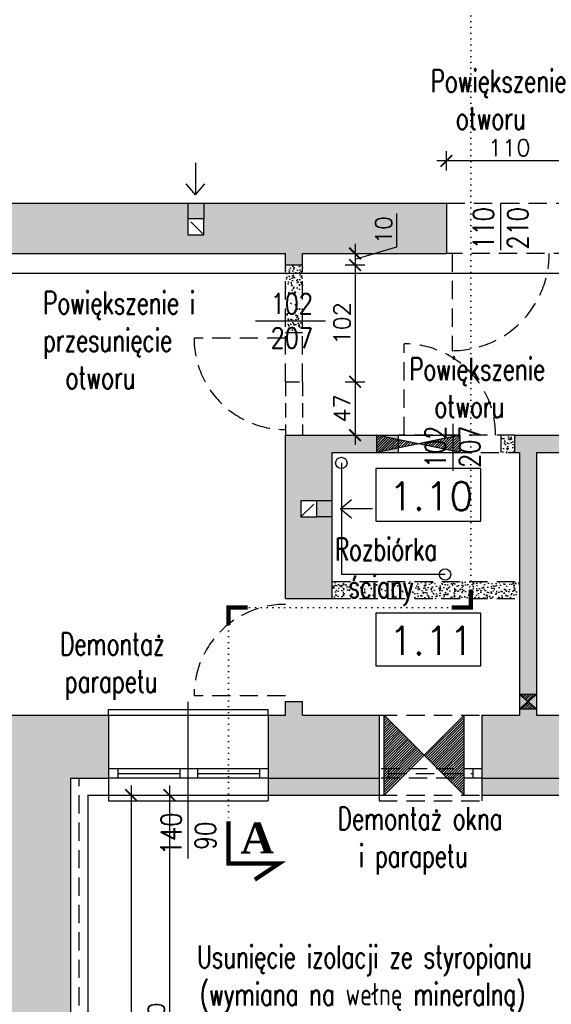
# Model space of a CAD drawing. Header units: millimetres. Extents: x 31969 to 285678, y -69766 to -1123.
# Tile 16 of 102: x 141753 to 142219, y -14118 to -13256. Entities that reach past the tile are written whole.
import ezdxf
from ezdxf.lldxf.tags import DXFTag

# ---------------------------------------------------------------- set-up
doc = ezdxf.new("R2010")
doc.units = ezdxf.units.MM
for name, pattern in [('DOT', [0.25, 0, -0.25]), ('HIDDEN', [0.375, 0.25, -0.125]), ('KRE_16_8', [24, 16, -8])]:
    doc.linetypes.add(name, pattern=pattern)
for name, color, linetype in [('a- wentylacja Łukasza 2', 118, 'Continuous'), ('a-izolacja 1', 3, 'Continuous'), ('a-opis 1', 3, 'Continuous'), ('a-opis 2', 1, 'Continuous'), ('a-opis 3', 15, 'Continuous'), ('a-opis stolarki 1', 3, 'Continuous'), ('a-przekrój 1', 3, 'Continuous'), ('a-stolarka okienna', 3, 'Continuous'), ('a-szkło', 4, 'Continuous'), ('a-szraf', 252, 'Continuous'), ('a-wentylacja', 3, 'Continuous'), ('a-wyburzenia i rozbiórki', 152, 'KRE_16_8'), ('a-wymiary', 11, 'Continuous'), ('a-ściany istniejące murowane', 6, 'Continuous'), ('a-ściany nośne projektowane', 7, 'Continuous')]:
    doc.layers.add(name, color=color, linetype=linetype)
doc.styles.add('MAREK', font='simplex.shx')
doc.styles.add('RS01507', font='romans.shx', dxfattribs={"width": 0.7, "height": 0.15})
doc.styles.add('STYLE2', font='timesbd.ttf')
doc.styles.add('WYMIAR', font='romans.shx', dxfattribs={"width": 0.8})
tags = doc.linetypes.add('DASHED', pattern=[0.75, 0.5, -0.25]).pattern_tags.tags
tags[6:7] = [DXFTag(74, 4), DXFTag(75, 0), DXFTag(340, '0'), DXFTag(46, 1.0), DXFTag(50, 0.0), DXFTag(44, 0.0), DXFTag(45, 0.0)]
tags[4:5] = [DXFTag(74, 4), DXFTag(75, 0), DXFTag(340, '0'), DXFTag(46, 1.0), DXFTag(50, 0.0), DXFTag(44, 0.0), DXFTag(45, 0.0)]
doc.dimstyles.new('MAREK', dxfattribs={"dimscale": 0.85, "dimtxt": 17, "dimasz": 12, "dimexe": 10, "dimexo": 0.625, "dimgap": 5, "dimtad": 1, "dimdec": 1, "dimdsep": 46, "dimtxsty": 'MAREK', "dimblk1": 'ARCHTICK', "dimblk2": 'ARCHTICK', "dimsah": 1, "dimcen": 2.5, "dimdle": 10, "dimadec": 0, "dimazin": 0, "dimtfac": 1, "dimtdec": 1, "dimtmove": 1, "dimatfit": 3, "dimldrblk": 'ARCHTICK', "dimfxl": 0, "dimtolj": 1, "dimtzin": 0, "dimarcsym": 0})
pattern_1 = [(50, (0, 82.701), (9.10923345, -0.79695428), [0.9525, -10.4775]), (355, (0, 82.701), (-1.7621711, 9.55284226), [0.762, -8.3820292]), (100.451445, (0.759, 82.635), (7.34706235, 8.7558876), [0.80950044, -8.90451223]), (46.1842, (0, 85.241), (13.55395204, -2.1021164), [1.42875, -15.71625]), (96.635558, (1.13, 85.066), (11.8702067, 12.3713062), [1.2142512, -13.3567804]), (351.184151, (0, 85.241), (11.8702067, 12.3713062), [1.1429984, -12.5729866]), (21, (1.27, 84.606), (7.58071956, -5.1132599), [0.9525, -10.4775]), (326, (1.27, 84.606), (3.0901014, 9.2093983), [0.762, -8.382]), (71.451445, (1.902, 84.18), (10.67082096, 4.09613844), [0.80950044, -8.9044969]), (37.5, (0, 82.7014), (0.15443016, 4.22775194), [0, -8.2804, 0, -8.509, 0, -8.41375]), (7.5, (0, 82.7014), (3.34098313, 5.00902874), [0, -4.8514, 0, -8.0899, 0, -3.20675]), (327.5, (-2.832, 82.7014), (6.77952976, -0.2864372), [0, -3.175, 0, -9.906, 0, -13.1445]), (317.5, (-4.102, 82.7014), (7.40645907, 1.27132455), [0, -4.1275, 0, -6.5786, 0, -9.3345])]
pattern_2 = [(45, (0, -3259.5307), (-1.122532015, 1.122532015), [])]

# ---------------------------------------------------------------- blocks, each defined once
blk = doc.blocks.new('_ARCHTICK')
at = {"color": 0, "linetype": 'ByBlock', "const_width": 0.15}
blk.add_lwpolyline([(-0.5, -0.5), (0.5, 0.5)], dxfattribs=at)
blk = doc.blocks.new('*D44')
at = {"layer": 'a-wymiary', "color": 0, "lineweight": -2, "ltscale": 100}
for p, q in [((141851.02, -13926.13), (141851.02, -14413.13)), ((141842.52, -13934.63), (141859.52, -13934.63)), ((141842.52, -14404.63), (141859.52, -14404.63))]:
    blk.add_line(p, q, dxfattribs=at)
at = {"layer": 'DEFPOINTS', "color": 0, "ltscale": 100}
for p in [(141813.07, -13934.63), (141813.07, -14404.63), (141851.02, -14404.63)]:
    blk.add_point(p, dxfattribs=at)
at = {"layer": 'a-wymiary', "color": 0, "lineweight": -2, "ltscale": 100, "xscale": 10.2, "yscale": 10.2, "zscale": 10.2}
for p, rotation in [((141851.02, -13934.63), 90), ((141851.02, -14404.63), 270)]:
    blk.add_blockref('_ARCHTICK', p, dxfattribs=dict(at, rotation=rotation))
at = {"layer": 'a-wymiary', "color": 0, "ltscale": 100, "insert": (141839.54, -14169.63), "char_height": 14.45, "attachment_point": 5, "rotation": 90, "style": 'MAREK'}
blk.add_mtext('\\A1;470', dxfattribs=at)
blk = doc.blocks.new('*D48')
at = {"layer": 'a-wymiary', "color": 0, "lineweight": -2, "ltscale": 100}
for p, q in [((142127.07, -13388.05), (142127.07, -13371.05)), ((142237.07, -13388.05), (142237.07, -13371.05)), ((142245.57, -13379.55), (142118.57, -13379.55))]:
    blk.add_line(p, q, dxfattribs=at)
at = {"layer": 'DEFPOINTS', "color": 0, "ltscale": 100}
for p in [(142127.07, -13379.55), (142127.07, -13416.63), (142237.07, -13416.63)]:
    blk.add_point(p, dxfattribs=at)
at = {"layer": 'a-wymiary', "color": 0, "lineweight": -2, "ltscale": 100, "xscale": 10.2, "yscale": 10.2, "zscale": 10.2, "rotation": 180}
blk.add_blockref('_ARCHTICK', (142127.07, -13379.55), dxfattribs=at)
at = {"layer": 'a-wymiary', "color": 0, "lineweight": -2, "ltscale": 100, "xscale": 10.2, "yscale": 10.2, "zscale": 10.2}
blk.add_blockref('_ARCHTICK', (142237.07, -13379.55), dxfattribs=at)
at = {"layer": 'a-wymiary', "color": 0, "ltscale": 100, "insert": (142182.07, -13368.07), "char_height": 14.45, "attachment_point": 5, "style": 'MAREK'}
blk.add_mtext('\\A1;110', dxfattribs=at)
blk = doc.blocks.new('*D60')
at = {"layer": 'a-wymiary', "color": 0, "lineweight": -2, "ltscale": 100}
for p, q in [((142083.6, -13454.66), (142083.6, -13425.52)), ((142047.05, -13452.13), (142047.05, -13479.13)), ((142047.05, -13465.63), (142083.6, -13454.66)), ((142038.55, -13460.63), (142055.55, -13460.63)), ((142038.55, -13470.63), (142055.55, -13470.63))]:
    blk.add_line(p, q, dxfattribs=at)
at = {"layer": 'DEFPOINTS', "color": 0, "ltscale": 100}
for p in [(142001.07, -13460.63), (142001.07, -13470.63), (142047.05, -13470.63)]:
    blk.add_point(p, dxfattribs=at)
at = {"layer": 'a-wymiary', "color": 0, "lineweight": -2, "ltscale": 100, "xscale": 10.2, "yscale": 10.2, "zscale": 10.2}
for p, rotation in [((142047.05, -13460.63), 90), ((142047.05, -13470.63), 270)]:
    blk.add_blockref('_ARCHTICK', p, dxfattribs=dict(at, rotation=rotation))
at = {"layer": 'a-wymiary', "color": 0, "ltscale": 100, "insert": (142072.13, -13440.09), "char_height": 14.45, "attachment_point": 5, "rotation": 90, "style": 'MAREK'}
blk.add_mtext('\\A1;10', dxfattribs=at)
blk = doc.blocks.new('*D61')
at = {"layer": 'a-wymiary', "color": 0, "lineweight": -2, "ltscale": 100}
for p, q in [((142047.05, -13462.13), (142047.05, -13581.34)), ((142038.55, -13470.63), (142055.55, -13470.63)), ((142038.55, -13572.84), (142055.55, -13572.84))]:
    blk.add_line(p, q, dxfattribs=at)
at = {"layer": 'DEFPOINTS', "color": 0, "ltscale": 100}
for p in [(142001.07, -13470.63), (142001.07, -13572.84), (142047.05, -13572.84)]:
    blk.add_point(p, dxfattribs=at)
at = {"layer": 'a-wymiary', "color": 0, "lineweight": -2, "ltscale": 100, "xscale": 10.2, "yscale": 10.2, "zscale": 10.2}
for p, rotation in [((142047.05, -13470.63), 90), ((142047.05, -13572.84), 270)]:
    blk.add_blockref('_ARCHTICK', p, dxfattribs=dict(at, rotation=rotation))
at = {"layer": 'a-wymiary', "color": 0, "ltscale": 100, "insert": (142035.58, -13521.73), "char_height": 14.45, "attachment_point": 5, "rotation": 90, "style": 'MAREK'}
blk.add_mtext('\\A1;102', dxfattribs=at)
blk = doc.blocks.new('*D104')
at = {"layer": 'a-wymiary', "color": 0, "lineweight": -2, "ltscale": 100}
for p, q in [((142047.05, -13564.34), (142047.05, -13628.13)), ((142039.09, -13572.84), (142055.55, -13572.84)), ((142039.09, -13619.63), (142055.55, -13619.63))]:
    blk.add_line(p, q, dxfattribs=at)
at = {"layer": 'DEFPOINTS', "color": 0, "ltscale": 100}
for p in [(142038.55, -13572.84), (142038.55, -13619.63), (142047.05, -13619.63)]:
    blk.add_point(p, dxfattribs=at)
at = {"layer": 'a-wymiary', "color": 0, "lineweight": -2, "ltscale": 100, "xscale": 10.2, "yscale": 10.2, "zscale": 10.2}
for p, rotation in [((142047.05, -13572.84), 90), ((142047.05, -13619.63), 270)]:
    blk.add_blockref('_ARCHTICK', p, dxfattribs=dict(at, rotation=rotation))
at = {"layer": 'a-wymiary', "color": 0, "ltscale": 100, "insert": (142035.58, -13596.23), "char_height": 14.45, "attachment_point": 5, "rotation": 90, "style": 'MAREK'}
blk.add_mtext('\\A1;47', dxfattribs=at)
blk = doc.blocks.new('*D139')
at = {"layer": 'a-wymiary', "color": 0, "lineweight": -2, "ltscale": 100}
for p, q in [((141884.53, -13926.13), (141884.53, -14343.13)), ((141876.03, -13934.63), (141893.03, -13934.63)), ((141876.03, -14334.63), (141893.03, -14334.63))]:
    blk.add_line(p, q, dxfattribs=at)
at = {"layer": 'DEFPOINTS', "color": 0, "ltscale": 100}
for p in [(141813.07, -13934.63), (141813.07, -14334.63), (141884.53, -14334.63)]:
    blk.add_point(p, dxfattribs=at)
at = {"layer": 'a-wymiary', "color": 0, "lineweight": -2, "ltscale": 100, "xscale": 10.2, "yscale": 10.2, "zscale": 10.2}
for p, rotation in [((141884.53, -13934.63), 90), ((141884.53, -14334.63), 270)]:
    blk.add_blockref('_ARCHTICK', p, dxfattribs=dict(at, rotation=rotation))
at = {"layer": 'a-wymiary', "color": 0, "ltscale": 100, "insert": (141873.05, -14134.63), "char_height": 14.45, "attachment_point": 5, "rotation": 90, "style": 'MAREK'}
blk.add_mtext('\\A1;400', dxfattribs=at)

msp = doc.modelspace()

# ---------------------------------------------------------------- hatches: boundary and pattern name
at = {"layer": 'a- wentylacja Łukasza 2'}
h = msp.add_hatch(dxfattribs=at)
h.set_pattern_fill('LINE', color=256, scale=0.5, angle=45)
h.set_pattern_definition(pattern_2)
h.paths.add_polyline_path([(142139.06, -13619.63), (142102.56, -13627.13), (142139.06, -13634.63)])
h.paths.add_polyline_path([(142102.56, -13627.13), (142066.06, -13619.63), (142066.06, -13634.63)])
h = msp.add_hatch(dxfattribs=at)
h.set_pattern_fill('LINE', color=256, scale=0.5, angle=45)
h.set_pattern_definition([(45, (1526, -3278.5307), (-1.122532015, 1.122532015), [])])
h.paths.add_polyline_path([(142206.07, -13859.12), (142198.57, -13852.62), (142191.07, -13859.12)])
h.paths.add_polyline_path([(142206.07, -13846.12), (142191.07, -13846.12), (142198.57, -13852.62)])
h = msp.add_hatch(dxfattribs=at)
h.set_pattern_fill('LINE', color=256, scale=0.5, angle=45)
h.set_pattern_definition(pattern_2)
h.paths.add_polyline_path([(142142.56, -13864.63), (142107.56, -13899.63), (142127.56, -13919.63), (142142.56, -13919.63)])
h.paths.add_polyline_path([(142127.56, -13919.63), (142134.68, -13926.74), (142142.56, -13926.74), (142142.56, -13919.63)])
h.paths.add_polyline_path([(142107.56, -13899.63), (142072.56, -13864.63), (142072.56, -13919.63), (142087.56, -13919.63)])
h.paths.add_polyline_path([(142142.56, -13926.74), (142134.68, -13926.74), (142142.56, -13934.63)])
h.paths.add_polyline_path([(142072.56, -13926.74), (142072.56, -13934.63), (142080.45, -13926.74)])
h.paths.add_polyline_path([(142072.56, -13919.63), (142072.56, -13926.74), (142080.45, -13926.74), (142087.56, -13919.63)])
at = {"layer": 'a-szraf', "ltscale": 0.9}
h = msp.add_hatch(color=254, dxfattribs=at)
h.dxf.hatch_style = 1
h.paths.add_polyline_path([(142048.07, -12808.63), (141974.07, -12808.63), (141974.07, -12863.63), (142048.07, -12863.63)])
h.paths.add_polyline_path([(142048.07, -12793.63), (141974.07, -12793.63), (141974.07, -12808.63), (142048.07, -12808.63)])
h.paths.add_polyline_path([(141834.07, -12793.63), (141726.07, -12793.63), (141726.07, -12808.63), (141834.07, -12808.63)])
h.paths.add_polyline_path([(141834.07, -12808.63), (141726.07, -12808.63), (141726.07, -12863.63), (141834.07, -12863.63)])
h.paths.add_polyline_path([(141586.07, -12808.63), (141521.07, -12808.63), (141521.07, -12863.63), (141586.07, -12863.63)])
h.paths.add_polyline_path([(141586.07, -12793.63), (141521.07, -12793.63), (141521.07, -12808.63), (141586.07, -12808.63)])
h.paths.add_polyline_path([(141381.07, -12793.63), (141307.07, -12793.63), (141307.07, -12808.63), (141381.07, -12808.63)])
h.paths.add_polyline_path([(141381.07, -12808.63), (141307.07, -12808.63), (141307.07, -12863.63), (141381.07, -12863.63)])
h.paths.add_polyline_path([(141167.07, -12808.63), (141093.07, -12808.63), (141093.07, -12863.63), (141167.07, -12863.63)])
h.paths.add_polyline_path([(141167.07, -12793.63), (141093.07, -12793.63), (141093.07, -12808.63), (141167.07, -12808.63)])
h.paths.add_polyline_path([(140928.07, -12863.63), (140953.07, -12863.63), (140953.07, -12808.63), (140848.07, -12808.63), (140848.07, -12863.63), (140873.07, -12863.63), (140873.07, -13416.63), (140850.57, -13416.63), (140850.57, -13460.63), (140873.07, -13460.63), (140873.07, -13475.63), (140928.07, -13475.63), (140928.07, -13460.63), (140942.98, -13460.63), (140942.98, -13443.76), (141011.24, -13443.76), (141011.24, -13460.63), (141161.07, -13460.63), (141161.07, -13416.63), (141047.57, -13416.63), (141047.57, -13430.13), (141047.57, -13444.13), (141027.57, -13444.13), (141027.57, -13430.13), (141027.57, -13416.63), (140928.07, -13416.63)])
h.paths.add_polyline_path([(140953.07, -12793.63), (140848.07, -12793.63), (140848.07, -12808.63), (140953.07, -12808.63)])
h.paths.add_polyline_path([(141530.57, -13430.13), (141530.57, -13416.63), (141318.07, -13416.63), (141318.07, -13460.63), (141986.07, -13460.63), (141986.07, -13470.63), (142001.07, -13470.63), (142001.07, -13460.63), (142127.07, -13460.63), (142127.07, -13416.63), (141914.57, -13416.63), (141914.57, -13430.13), (141914.57, -13444.13), (141900.57, -13444.13), (141900.57, -13430.13), (141900.57, -13416.63), (141544.57, -13416.63), (141544.57, -13430.13), (141544.57, -13444.13), (141530.57, -13444.13)])
h.paths.add_polyline_path([(142027.07, -13634.63), (142066.06, -13634.63), (142066.06, -13619.63), (141986.07, -13619.63), (141986.07, -13762.63), (142027.07, -13762.63), (142027.07, -13691.13), (142013.57, -13691.13), (141999.57, -13691.13), (141999.57, -13677.13), (142013.57, -13677.13), (142027.07, -13677.13)])
h.paths.add_polyline_path([(141047.57, -13416.63), (141027.57, -13416.63), (141027.57, -13430.13), (141047.57, -13430.13)], flags=17)
h.paths.add_polyline_path([(141544.57, -13416.63), (141530.57, -13416.63), (141530.57, -13430.13), (141544.57, -13430.13)], flags=17)
h.paths.add_polyline_path([(141914.57, -13416.63), (141900.57, -13416.63), (141900.57, -13430.13), (141914.57, -13430.13)], flags=17)
h.paths.add_polyline_path([(142322.57, -13430.13), (142322.57, -13416.63), (142237.07, -13416.63), (142237.07, -13460.63), (142359.56, -13460.63), (142359.56, -13416.63), (142342.57, -13416.63), (142342.57, -13430.13), (142342.57, -13444.13), (142322.57, -13444.13)])
h.paths.add_polyline_path([(142342.57, -13416.63), (142322.57, -13416.63), (142322.57, -13430.13), (142342.57, -13430.13)], flags=17)
h.paths.add_polyline_path([(142027.07, -13677.13), (142013.57, -13677.13), (142013.57, -13691.13), (142027.07, -13691.13)], flags=17)
h.paths.add_polyline_path([(142085.07, -13623.53), (142066.06, -13619.63), (142066.06, -13634.63), (142085.07, -13630.72)])
h.paths.add_polyline_path([(142085.07, -13619.63), (142066.06, -13619.63), (142085.07, -13623.53)], flags=17)
h.paths.add_polyline_path([(142085.07, -13630.72), (142066.06, -13634.63), (142085.07, -13634.63)], flags=17)
h.paths.add_polyline_path([(140965.88, -13452.2), (140994.96, -13452.2), (140994.96, -13426.54), (140965.88, -13426.54)], flags=25)
h = msp.add_hatch(color=254, dxfattribs=at)
h.dxf.hatch_style = 1
h.paths.add_polyline_path([(141831.07, -13864.63), (141146.07, -13864.63), (141146.07, -13949.63), (141743.07, -13949.63), (141743.07, -14329.63), (141146.07, -14329.63), (141146.07, -14592.13), (141181.07, -14592.13), (141181.07, -14353.63), (141743.07, -14353.63), (141743.07, -14404.63), (141798.07, -14404.63), (141798.07, -13919.63), (141831.07, -13919.63)])
h.paths.add_polyline_path([(141798.07, -14544.63), (141743.07, -14544.63), (141743.07, -14592.13), (141798.07, -14592.13)])
h.paths.add_polyline_path([(141813.07, -14544.63), (141798.07, -14544.63), (141798.07, -14592.13), (141813.07, -14592.13)])
h.paths.add_polyline_path([(141813.07, -14334.63), (141798.07, -14334.63), (141798.07, -14404.63), (141813.07, -14404.63)], flags=17)
h.paths.add_polyline_path([(140928.07, -14114.63), (140873.07, -14114.63), (140873.07, -14169.63), (140928.07, -14169.63)])
h.paths.add_polyline_path([(140873.07, -14114.63), (140858.07, -14114.63), (140858.07, -14169.63), (140873.07, -14169.63)])
h.paths.add_polyline_path([(140928.07, -14334.63), (140873.07, -14334.63), (140873.07, -14389.63), (140928.07, -14389.63)])
h.paths.add_polyline_path([(140873.07, -14334.63), (140858.07, -14334.63), (140858.07, -14389.63), (140873.07, -14389.63)])
h.paths.add_polyline_path([(140928.07, -14554.63), (140873.07, -14554.63), (140873.07, -14592.13), (140928.07, -14592.13)])
h.paths.add_polyline_path([(140873.07, -14554.63), (140858.07, -14554.63), (140858.07, -14592.13), (140873.07, -14592.13)])
h.paths.add_polyline_path([(140928.07, -13577.63), (140873.07, -13577.63), (140873.07, -13864.63), (140853.07, -13864.63), (140853.07, -13919.63), (140873.07, -13919.63), (140873.07, -13949.63), (140928.07, -13949.63), (140933.07, -13949.63), (140966.07, -13949.63), (140966.07, -13864.63), (140928.07, -13864.63)])
h.paths.add_polyline_path([(140708.07, -13637.63), (140693.07, -13637.63), (140693.07, -13606.63), (140668.07, -13606.63), (140668.07, -13658.13), (140681.58, -13658.13), (140694.57, -13658.13), (140694.57, -13672.13), (140680.57, -13672.13), (140668.07, -13672.13), (140668.07, -13737.63), (140708.07, -13737.63)])
h.paths.add_polyline_path([(140458.07, -13591.63), (140393.07, -13591.63), (140393.07, -13606.63), (140443.07, -13606.63), (140443.07, -13864.63), (140383.07, -13864.63), (140383.07, -13919.63), (140478.07, -13919.63), (140478.07, -13864.63), (140458.07, -13864.63)])
h.paths.add_polyline_path([(140680.57, -13658.13), (140668.07, -13658.13), (140668.07, -13672.13), (140680.57, -13672.13)], flags=17)
h.paths.add_polyline_path([(140713.07, -13864.63), (140675.88, -13864.63), (140675.88, -13919.63), (140713.07, -13919.63)])
h.paths.add_polyline_path([(140675.88, -13864.63), (140655.88, -13864.63), (140655.88, -13919.63), (140675.88, -13919.63)])
h.paths.add_polyline_path([(140655.88, -13864.63), (140618.07, -13864.63), (140618.07, -13919.63), (140655.88, -13919.63)])
h.paths.add_polyline_path([(140458.07, -13919.63), (140383.07, -13919.63), (140383.07, -13934.63), (140458.07, -13934.63)])
h = msp.add_hatch(color=254, dxfattribs=at)
h.dxf.hatch_style = 1
h.paths.add_polyline_path([(142741.07, -13864.63), (142741.07, -13656.23), (142726.07, -13656.23), (142726.07, -13864.63), (142709.67, -13864.63), (142709.67, -13919.63), (142741.07, -13919.63)])
h.paths.add_polyline_path([(142741.07, -13919.63), (142709.67, -13919.63), (142709.67, -13934.63), (142741.07, -13934.63)])
h.paths.add_polyline_path([(142709.67, -13919.63), (142630.86, -13919.63), (142630.86, -13934.63), (142709.67, -13934.63)])
h.paths.add_polyline_path([(142709.67, -13864.63), (142630.86, -13864.63), (142630.86, -13919.63), (142709.67, -13919.63)])
h.paths.add_polyline_path([(142523.07, -13864.63), (142463.57, -13864.63), (142463.57, -13919.63), (142523.07, -13919.63)])
h.paths.add_polyline_path([(142523.07, -13919.63), (142463.57, -13919.63), (142376.07, -13919.63), (142376.07, -13934.63), (142523.07, -13934.63)])
h.paths.add_polyline_path([(142449.57, -13864.63), (142376.07, -13864.63), (142376.07, -13919.63), (142449.57, -13919.63)])
h.paths.add_polyline_path([(142286.07, -13864.63), (142206.07, -13864.63), (142206.07, -13859.12), (142191.07, -13859.12), (142191.07, -13864.63), (142158.07, -13864.63), (142158.07, -13919.63), (142286.07, -13919.63)])
h.paths.add_polyline_path([(142286.07, -13919.63), (142158.07, -13919.63), (142158.07, -13934.63), (142286.07, -13934.63)])
h.paths.add_polyline_path([(142068.07, -13919.63), (141971.07, -13919.63), (141971.07, -13934.63), (142068.07, -13934.63)])
h.paths.add_polyline_path([(142068.07, -13864.63), (142001.07, -13864.63), (142001.07, -13852.63), (141986.07, -13852.63), (141986.07, -13864.63), (141971.07, -13864.63), (141971.07, -13919.63), (142068.07, -13919.63)])
h.paths.add_polyline_path([(142206.07, -13846.12), (142198.57, -13852.62), (142206.07, -13859.12)])
h.paths.add_polyline_path([(142206.07, -13846.12), (142191.07, -13846.12), (142198.57, -13852.62)])
h.paths.add_polyline_path([(142198.57, -13852.62), (142191.07, -13859.12), (142206.07, -13859.12)])
h.paths.add_polyline_path([(142198.57, -13852.62), (142191.07, -13846.12), (142191.07, -13859.12)])
h.paths.add_polyline_path([(142206.07, -13634.63), (142236.07, -13634.63), (142236.07, -13619.63), (142187.07, -13619.63), (142187.07, -13634.63), (142191.07, -13634.63), (142191.07, -13846.12), (142206.07, -13846.12)])
h.paths.add_polyline_path([(142634.07, -13619.63), (142368.07, -13619.63), (142368.07, -13634.63), (142446.07, -13634.63), (142446.07, -13759.63), (142486.07, -13759.63), (142486.07, -13634.63), (142634.07, -13634.63)])
h.paths.add_polyline_path([(142751.07, -13619.63), (142726.07, -13619.63), (142726.07, -13634.63), (142726.07, -13643.23), (142741.07, -13643.23), (142741.07, -13634.63), (142751.07, -13634.63)])
h.paths.add_polyline_path([(142741.07, -13643.23), (142733.57, -13649.73), (142741.07, -13656.23)])
h.paths.add_polyline_path([(142733.57, -13649.73), (142726.07, -13643.23), (142726.07, -13656.23)])
h.paths.add_polyline_path([(142741.07, -13643.23), (142726.07, -13643.23), (142733.57, -13649.73)])
h.paths.add_polyline_path([(142733.57, -13649.73), (142726.07, -13656.23), (142741.07, -13656.23)])
h.paths.add_polyline_path([(142992.53, -13919.63), (142983.64, -13919.63), (142992.53, -13934.63)])
h.paths.add_polyline_path([(142959.92, -13919.63), (142951.03, -13919.63), (142951.03, -13934.63)])
h.paths.add_polyline_path([(142630.86, -13919.63), (142613.07, -13919.63), (142613.07, -13934.63), (142630.86, -13934.63)])
h.paths.add_polyline_path([(142630.86, -13864.63), (142613.07, -13864.63), (142613.07, -13919.63), (142630.86, -13919.63)])
at = {"layer": 'a-wyburzenia i rozbiórki'}
h = msp.add_hatch(dxfattribs=at)
h.set_pattern_fill('AR-CONC', color=256, scale=0.05, style=0)
h.set_pattern_definition(pattern_1)
h.paths.add_polyline_path([(142001.07, -13478.08), (141986.07, -13478.08), (141986.07, -13529.63), (142001.07, -13529.63)])
h.paths.add_polyline_path([(142001.07, -13470.63), (141986.07, -13470.63), (141986.07, -13478.08), (142001.07, -13478.08)])
h = msp.add_hatch(dxfattribs=at)
h.set_pattern_fill('AR-CONC', color=256, scale=0.05, style=0)
h.set_pattern_definition(pattern_1)
h.paths.add_polyline_path([(142187.07, -13619.63), (142175.07, -13619.63), (142175.07, -13634.63), (142187.07, -13634.63)])
h = msp.add_hatch(dxfattribs=at)
h.set_pattern_fill('AR-CONC', color=256, scale=0.05, style=0)
h.paths.add_polyline_path([(142191.07, -13747.63), (142027.07, -13747.63), (142027.07, -13762.63), (142191.07, -13762.63)])

# ---------------------------------------------------------------- linework, layer by layer
at = {"layer": 'a- wentylacja Łukasza 2'}
for p, q in [((142139.06, -13619.63), (142066.06, -13634.63)), ((142066.06, -13634.63), (142066.06, -13619.63)), ((142139.06, -13634.63), (142066.06, -13619.63)), ((142085.07, -13619.63), (142139.06, -13619.63)), ((142139.06, -13634.63), (142139.06, -13619.63)), ((142085.07, -13634.63), (142139.06, -13634.63)), ((142191.07, -13846.12), (142206.07, -13846.12)), ((142191.07, -13859.12), (142206.07, -13846.12)), ((142191.07, -13846.12), (142206.07, -13859.12)), ((142142.56, -13864.63), (142072.56, -13934.63)), ((142072.56, -13934.63), (142072.56, -13864.63)), ((142072.56, -13864.63), (142142.56, -13934.63)), ((142142.56, -13934.63), (142142.56, -13864.63)), ((142191.07, -13859.12), (142206.07, -13859.12))]:
    msp.add_line(p, q, dxfattribs=at)
at = {"layer": 'a-izolacja 1'}
for p, q in [((141798.07, -13919.63), (141831.07, -13919.63)), ((141798.07, -13919.63), (141798.07, -14404.63)), ((141971.07, -13919.63), (142068.07, -13919.63)), ((142158.07, -13919.63), (142286.07, -13919.63))]:
    msp.add_line(p, q, dxfattribs=at)
at = {"layer": 'a-opis 1', "linetype": 'DOT', "ltscale": 20}
for p, q in [((142148.48, -12757.74), (142148.5, -13754.33)), ((142148.5, -13770.39), (141936.15, -13770.39)), ((141936.15, -13770.39), (141936.15, -13957.52))]:
    msp.add_line(p, q, dxfattribs=at)
at = {"layer": 'a-opis 2', "const_width": 3.74}
for points in [[(142131.61, -13770.41), (142148.5, -13770.39), (142148.47, -13755.02)], [(141953.03, -13770.36), (141936.15, -13770.39), (141936.18, -13785.75)], [(141936.15, -13957.52), (141936.17, -13994.4), (141980.67, -13994.37), (141959.32, -14008.61)]]:
    msp.add_lwpolyline(points, dxfattribs=at)
at = {"layer": 'a-opis 3'}
for points in [[(142157.15, -13648.7), (142065.23, -13648.7), (142065.23, -13694.94), (142157.15, -13694.94)], [(142157.15, -13775.25), (142065.23, -13775.25), (142065.23, -13821.48), (142157.15, -13821.48)]]:
    msp.add_lwpolyline(points, close=True, dxfattribs=at)
at = {"layer": 'a-opis stolarki 1'}
for p, q in [((142174.57, -13457.67), (142174.57, -13416.63)), ((141959.94, -13519.63), (142021.23, -13519.63)), ((142132.57, -13609.75), (142132.57, -13650.8)), ((141901.07, -13990.06), (141901.07, -13852.93))]:
    msp.add_line(p, q, dxfattribs=at)
at = {"layer": 'a-przekrój 1', "ltscale": 100}
for centre in [(142035.06, -13643.88), (142125.87, -13741.52)]:
    msp.add_circle(centre, 5, dxfattribs=at)
at = {"layer": 'a-stolarka okienna', "linetype": 'DASHED', "lineweight": 25, "ltscale": 40}
msp.add_line((143522.33, -13478.08), (140656.09, -13478.08), dxfattribs=at)
at = {"layer": 'a-stolarka okienna', "linetype": 'DASHED', "lineweight": 25, "ltscale": 20}
for p, q in [((142035.06, -13643.88), (142035.06, -13741.52)), ((142125.87, -13741.52), (142035.06, -13741.52)), ((141831.07, -13864.63), (141971.07, -13864.63)), ((141831.07, -13934.63), (141971.07, -13934.63))]:
    msp.add_line(p, q, dxfattribs=at)
at = {"layer": 'a-stolarka okienna', "ltscale": 40}
for p, q in [((141831.07, -13864.63), (141831.07, -13859.63)), ((141831.07, -13859.63), (141971.07, -13859.63)), ((141971.07, -13864.63), (141971.07, -13859.63)), ((141831.07, -13934.63), (141831.07, -13939.63)), ((141831.07, -13939.63), (141971.07, -13939.63)), ((141971.07, -13934.63), (141971.07, -13939.63))]:
    msp.add_line(p, q, dxfattribs=at)
at = {"layer": 'a-stolarka okienna'}
for p, q in [((141970.85, -13911.63), (141831.07, -13911.63)), ((141839.3, -13911.63), (141839.3, -13919.63)), ((141893.52, -13911.63), (141893.52, -13919.63)), ((141909.18, -13911.63), (141909.18, -13919.63)), ((141963.41, -13911.63), (141963.41, -13919.63)), ((141971.07, -13919.63), (141831.07, -13919.63))]:
    msp.add_line(p, q, dxfattribs=at)
at = {"layer": 'a-szkło', "ltscale": 2}
for p, q in [((141839.3, -13915.63), (141893.52, -13915.63)), ((141909.18, -13915.63), (141963.3, -13915.63))]:
    msp.add_line(p, q, dxfattribs=at)
at = {"layer": 'a-wentylacja', "linetype": 'DASHED', "ltscale": 0.009}
for p, q in [((141907.35, -13381.26), (141907.35, -13409.38)), ((141907.35, -13409.38), (141899.2, -13399.63)), ((141907.35, -13409.38), (141915.49, -13399.63)), ((142034.32, -13683.9), (142044.07, -13675.75)), ((142062.43, -13683.9), (142034.32, -13683.9)), ((142034.32, -13683.9), (142044.07, -13692.05))]:
    msp.add_line(p, q, dxfattribs=at)
at = {"layer": 'a-wentylacja', "linetype": 'KRE_16_8'}
for p, q in [((141900.57, -13416.63), (141900.57, -13430.13)), ((141914.57, -13416.63), (141914.57, -13430.13)), ((141914.57, -13444.13), (141900.57, -13430.13)), ((141999.57, -13691.13), (142013.57, -13677.13)), ((142027.07, -13677.13), (142013.57, -13677.13)), ((142027.07, -13691.13), (142013.57, -13691.13))]:
    msp.add_line(p, q, dxfattribs=at)
for points in [[(141914.57, -13444.13), (141914.57, -13430.13), (141900.57, -13430.13), (141900.57, -13444.13)], [(141999.57, -13691.13), (142013.57, -13691.13), (142013.57, -13677.13), (141999.57, -13677.13)]]:
    msp.add_lwpolyline(points, close=True, dxfattribs=at)
at = {"layer": 'a-wyburzenia i rozbiórki'}
for p, q in [((142127.07, -13416.63), (142237.07, -13416.63)), ((142237.07, -13460.63), (142127.07, -13460.63)), ((142132.07, -13460.63), (142132.07, -13545.63)), ((141986.07, -13572.84), (141986.07, -13470.63)), ((142001.07, -13572.84), (142001.07, -13470.63)), ((141986.07, -13534.63), (141906.07, -13534.63)), ((141986.07, -13529.63), (142001.07, -13529.63)), ((142090.07, -13619.63), (142090.07, -13539.63)), ((142187.07, -13619.63), (142085.07, -13619.63)), ((142175.07, -13634.63), (142175.07, -13619.63)), ((142085.07, -13634.63), (142187.07, -13634.63)), ((142027.07, -13747.63), (142191.07, -13747.63)), ((142027.07, -13762.63), (142191.07, -13762.63)), ((141986.07, -13847.63), (141906.07, -13847.63)), ((142068.07, -13864.63), (142158.07, -13864.63)), ((142158.07, -13911.63), (142068.3, -13911.63)), ((142076.3, -13911.63), (142076.3, -13919.63)), ((142076.3, -13915.63), (142150.3, -13915.63)), ((142150.3, -13911.63), (142150.3, -13919.63)), ((141805.57, -14334.63), (141805.57, -13919.63)), ((142158.07, -13919.63), (142068.07, -13919.63)), ((142068.07, -13934.63), (142068.07, -13939.63)), ((142068.07, -13934.63), (142158.07, -13934.63)), ((142068.07, -13939.63), (142158.07, -13939.63)), ((142158.07, -13934.63), (142158.07, -13939.63))]:
    msp.add_line(p, q, dxfattribs=at)
for centre, radius, start, end in [((142132.07, -13460.63), 85, 270, 0), ((141986.07, -13534.63), 80, 180, 270), ((142090.07, -13619.63), 80, 0, 90), ((141986.07, -13847.63), 80, 90, 180)]:
    msp.add_arc(centre, radius, start, end, dxfattribs=at)
at = {"layer": 'a-ściany istniejące murowane'}
for p, q in [((141318.07, -13416.63), (142127.07, -13416.63)), ((142127.07, -13416.63), (142127.07, -13460.63)), ((141318.07, -13460.63), (141986.07, -13460.63)), ((141986.07, -13470.63), (141986.07, -13460.63)), ((142001.07, -13460.63), (142127.07, -13460.63)), ((142001.07, -13470.63), (142001.07, -13460.63)), ((141986.07, -13470.63), (142001.07, -13470.63)), ((141986.07, -13619.63), (142085.07, -13619.63)), ((141986.07, -13762.63), (141986.07, -13619.63)), ((142085.07, -13634.63), (142085.07, -13619.63)), ((142187.07, -13619.63), (142236.07, -13619.63)), ((142187.07, -13634.63), (142187.07, -13619.63)), ((142027.07, -13634.63), (142085.07, -13634.63)), ((142027.07, -13762.63), (142027.07, -13634.63)), ((142187.07, -13634.63), (142191.07, -13634.63)), ((142191.07, -13634.63), (142191.07, -13864.63)), ((142206.07, -13634.63), (142236.07, -13634.63)), ((142206.07, -13634.63), (142206.07, -13864.63)), ((141986.07, -13762.63), (142027.07, -13762.63)), ((141986.07, -13852.63), (142001.07, -13852.63)), ((141986.07, -13864.63), (141986.07, -13852.63)), ((142001.07, -13864.63), (142001.07, -13852.63)), ((141146.07, -13864.63), (141831.07, -13864.63)), ((141831.07, -13864.63), (141831.07, -13934.63)), ((141971.07, -13864.63), (141986.07, -13864.63)), ((141971.07, -13864.63), (141971.07, -13934.63)), ((142001.07, -13864.63), (142068.07, -13864.63)), ((142068.07, -13864.63), (142068.07, -13934.63)), ((142158.07, -13864.63), (142191.07, -13864.63)), ((142158.07, -13864.63), (142158.07, -13934.63)), ((142206.07, -13864.63), (142286.07, -13864.63)), ((141813.07, -13934.63), (141831.07, -13934.63)), ((141813.07, -13934.63), (141813.07, -14404.63)), ((141971.07, -13934.63), (142068.07, -13934.63)), ((142158.07, -13934.63), (142286.07, -13934.63))]:
    msp.add_line(p, q, dxfattribs=at)
at = {"layer": 'a-ściany nośne projektowane', "linetype": 'HIDDEN', "ltscale": 50}
for p, q in [((141986.07, -13572.84), (142001.07, -13572.84)), ((141986.07, -13572.84), (141986.07, -13619.63)), ((142001.07, -13572.84), (142001.07, -13619.63))]:
    msp.add_line(p, q, dxfattribs=at)

# ---------------------------------------------------------------- texts
at = {"layer": 'a-opis 2', "style": 'STYLE2', "text_generation_flag": 6}
msp.add_text('A', height=26.96, rotation=180.06864, dxfattribs=at).set_placement((141946.78, -13985.7))
at = {"layer": 'a-opis 2', "ltscale": 40, "char_height": 19.613, "attachment_point": 7, "style": 'RS01507'}
for s, width, insert in [('{\\W0.520224; }Powiększenie\\P{\\W2.15355; }otworu', 147.8908, (142106.42, -13352.12)), (' Powiększenie i \\P{\\W0.686891; }przesunięcie\\P{\\W2.15355; }otworu', 147.8908, (141764.7, -13578.96)), ('{\\W0.520224; }Powiększenie\\P{\\W2.15355; }otworu', 147.8908, (142087.68, -13604.23)), ('{\\W1.37022; }Rozbiórka \\P{\\W2.23689; }ściany', 147.8908, (142011.16, -13768.44)), ('{\\W0.453615; }Demontaż okna \\P{\\W1.82028; }i parapetu', 176.005, (142025.95, -14004.07)), ('{\\W0.788378; }Usunięcie izolacji ze styropianu \\P{\\W0.955045; }(wymiana na wełnę mineralną) \\P{\\W0.771712; }na całej wysokości kondygnacji \\P{\\W5.47171; }podpiwniczenia', 361.077, (141898.2, -14190.53))]:
    msp.add_mtext_dynamic_manual_height_columns(s, width=width, gutter_width=12.5, heights=[0], dxfattribs=dict(at, insert=insert))
at = {"layer": 'a-opis 2', "ltscale": 40, "insert": (141764.25, -13851.26), "char_height": 19.613, "width": 168.9019, "attachment_point": 7, "style": 'RS01507'}
msp.add_mtext('{\\W1.8392; }Demontaż \\P{\\W2.1392; }parapetu', dxfattribs=at)
at = {"layer": 'a-opis 3', "style": 'MAREK'}
for s, p in [('1.10', (142076.71, -13685.23)), ('1.11', (142076.71, -13811.78))]:
    msp.add_text(s, height=24.659, dxfattribs=at).set_placement(p)
at = {"layer": 'a-opis stolarki 1', "char_height": 18, "width": 35.8438, "attachment_point": 7, "rotation": 90, "style": 'WYMIAR'}
for s, insert in [('{\\W0.995659; }\\P 110\\P210', (142198.55, -13457.1)), ('{\\W0.995659; }\\P 102\\P207', (142156.55, -13648.22)), ('{\\W0.995659; }\\P 140\\P{\\W0.34804; }90', (141925.05, -13986.94))]:
    msp.add_mtext(s, dxfattribs=dict(at, insert=insert))
at = {"layer": 'a-opis stolarki 1', "insert": (141973.15, -13543.5), "char_height": 18, "width": 35.8438, "attachment_point": 7, "style": 'WYMIAR'}
msp.add_mtext('{\\W0.995659; }\\P 102\\P207', dxfattribs=at)

# ---------------------------------------------------------------- dimensions: what is measured, and where the dimension line sits
at = {"layer": 'a-wymiary', "ltscale": 100}
dim = msp.add_linear_dim(base=(142127.07, -13379.55), p1=(142237.07, -13416.63), p2=(142127.07, -13416.63), dimstyle='MAREK', dxfattribs=at)
dim.commit()
dim.dimension.update_dxf_attribs({"geometry": '*D48', "text_midpoint": (142182.07, -13368.07)})
for base, p1, p2, picture, middle in [((142047.05, -13470.63), (142001.07, -13460.63), (142001.07, -13470.63), '*D60', (142072.13, -13450.41)), ((141851.02, -14404.63), (141813.07, -13934.63), (141813.07, -14404.63), '*D44', (141839.54, -14169.63)), ((141884.53, -14334.63), (141813.07, -13934.63), (141813.07, -14334.63), '*D139', (141873.05, -14134.63))]:
    dim = msp.add_linear_dim(base=base, p1=p1, p2=p2, angle=90, dimstyle='MAREK', dxfattribs=at)
    dim.commit()
    dim.dimension.update_dxf_attribs({"geometry": picture, "text_midpoint": middle})
for base, p1, p2, text, picture, middle in [((142047.05, -13572.84), (142001.07, -13470.63), (142001.07, -13572.84), '102', '*D61', (142035.58, -13521.73)), ((142047.05, -13619.63), (142038.55, -13572.84), (142038.55, -13619.63), '47', '*D104', (142035.58, -13596.23))]:
    dim = msp.add_linear_dim(base=base, p1=p1, p2=p2, angle=90, text=text, dimstyle='MAREK', dxfattribs=at)
    dim.commit()
    dim.dimension.update_dxf_attribs({"geometry": picture, "text_midpoint": middle})

doc.saveas('drawing.dxf')
